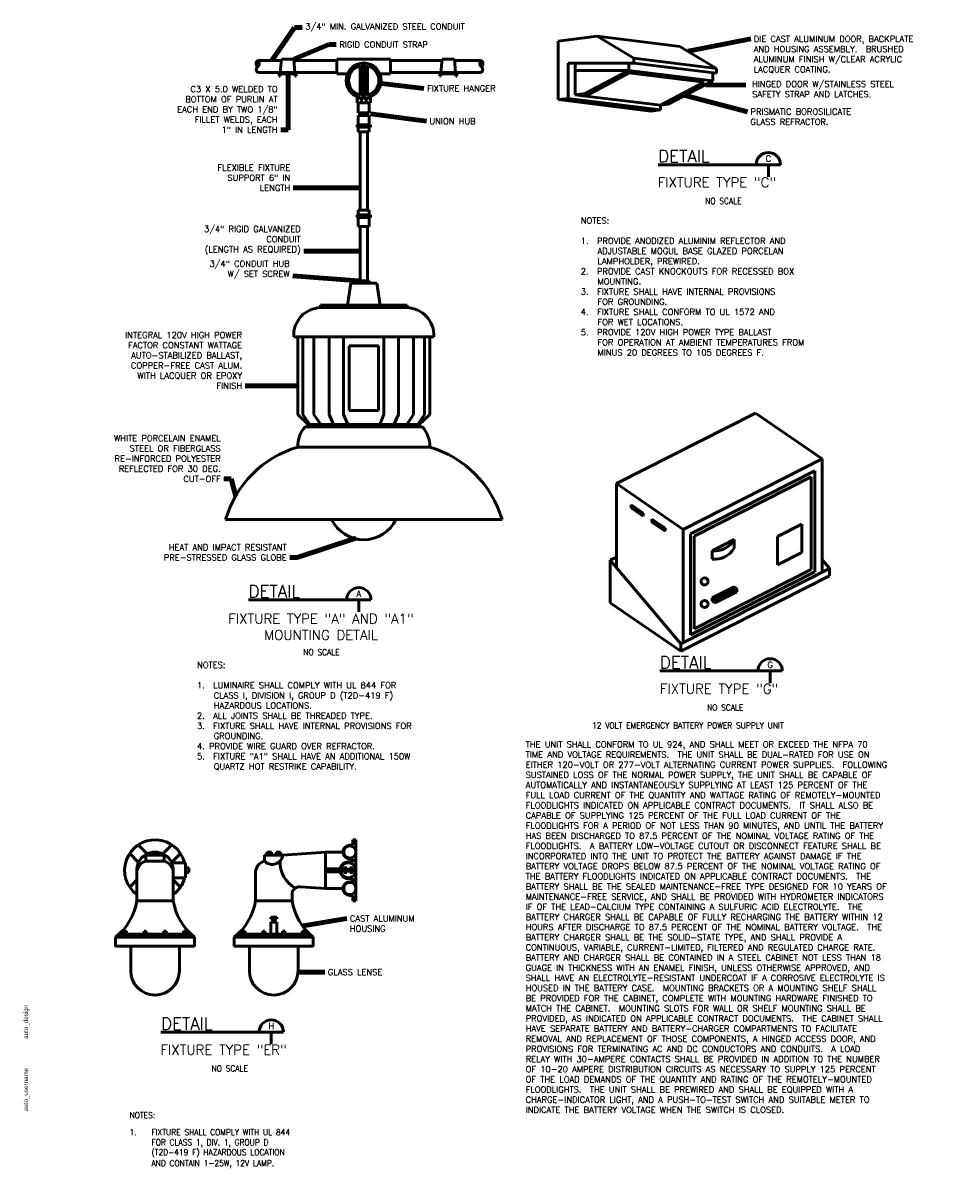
# Paper-space layout 'Layout1' of a CAD drawing. Extents: x 1.3 to 31.9, y 1 to 20.4.
# Tile 1 of 2: x 1.3 to 16.4, y 1 to 20.2. Entities that reach past the tile are written whole.
import ezdxf
from ezdxf.enums import TextEntityAlignment as Align

# ---------------------------------------------------------------- set-up
doc = ezdxf.new("R2010")
doc.units = 0
doc.header["$MEASUREMENT"] = 0
for name, color, linetype, lineweight in [('E-Anno-Text', 53, 'Continuous', 25), ('E-Detl-Grph', 33, 'Continuous', 50), ('G-Anno-Text', 53, 'Continuous', 35)]:
    doc.layers.add(name, color=color, linetype=linetype, lineweight=lineweight)
doc.styles.add('BORD', font='romand.shx')
doc.styles.add('NOTES', font='romans.shx')
doc.styles.add('Style-Arial', font='txt')
doc.styles.add('Style-WORKING', font='WORKING.shx')
doc.dimstyles.new('EARCH', dxfattribs={"dimtxt": 0.125, "dimasz": 0.125, "dimexe": 0.0625, "dimexo": 0.0625, "dimgap": 0.0625, "dimtad": 1, "dimdec": 4, "dimzin": 3, "dimdsep": 46, "dimlunit": 4, "dimtxsty": 'NOTES', "dimcen": 0.09, "dimclrd": 256, "dimclre": 256, "dimadec": 0, "dimazin": 0, "dimtfac": 0.75, "dimtdec": 4, "dimtmove": 1, "dimatfit": 3, "dimfxl": 0, "dimfrac": 1, "dimtolj": 1, "dimtzin": 3, "dimlwd": 18, "dimlwe": 18, "dimarcsym": 0})

# ---------------------------------------------------------------- blocks, each defined once
blk = doc.blocks.new('coeSheet')
at = {"layer": 'G-Anno-Text', "color": 1, "linetype": 'Continuous', "lineweight": 25, "style": 'Style-WORKING'}
for tag, p in [('14_appr', (29.227, 18.65)), ('13_appr', (29.43, 18.65)), ('12_appr', (29.633, 18.65)), ('11_appr', (29.836, 18.65)), ('10_appr', (30.039, 18.65)), ('09_appr', (30.242, 18.65)), ('08_appr', (30.445, 18.65)), ('14_date', (29.227, 18.1)), ('13_date', (29.43, 18.1)), ('12_date', (29.633, 18.1)), ('11_date', (29.836, 18.1)), ('10_date', (30.039, 18.1)), ('09_date', (30.242, 18.1)), ('08_date', (30.445, 18.1)), ('14_mark', (29.227, 15.1)), ('13_mark', (29.43, 15.1)), ('12_mark', (29.633, 15.1)), ('11_mark', (29.836, 15.1)), ('10_mark', (30.039, 15.1)), ('09_mark', (30.242, 15.1)), ('08_mark', (30.445, 15.1)), ('07_appr', (29.227, 14.7)), ('06_appr', (29.43, 14.7)), ('05_appr', (29.633, 14.7)), ('04_appr', (29.836, 14.7)), ('03_appr', (30.039, 14.7)), ('02_appr', (30.242, 14.7)), ('01_appr', (30.445, 14.7)), ('07_date', (29.227, 14.15)), ('06_date', (29.43, 14.15)), ('05_date', (29.633, 14.15)), ('04_date', (29.836, 14.15)), ('03_date', (30.039, 14.15)), ('02_date', (30.242, 14.15)), ('01_date', (30.445, 14.15)), ('07_mark', (29.227, 11.15)), ('06_mark', (29.43, 11.15)), ('05_mark', (29.633, 11.15)), ('04_mark', (29.836, 11.15)), ('03_mark', (30.039, 11.15)), ('02_mark', (30.242, 11.15)), ('01_mark', (30.445, 11.15))]:
    blk.add_attdef(tag, text='', height=0.075, rotation=90, dxfattribs=at).set_placement(p, align=Align.MIDDLE_CENTER)
for tag, p in [('14_desc', (29.227, 15.35)), ('13_desc', (29.43, 15.35)), ('12_desc', (29.633, 15.35)), ('11_desc', (29.836, 15.35)), ('10_desc', (30.039, 15.35)), ('09_desc', (30.242, 15.35)), ('08_desc', (30.445, 15.35)), ('07_desc', (29.227, 11.4)), ('06_desc', (29.43, 11.4)), ('05_desc', (29.633, 11.4)), ('04_desc', (29.836, 11.4)), ('03_desc', (30.039, 11.4)), ('02_desc', (30.242, 11.4)), ('01_desc', (30.445, 11.4))]:
    blk.add_attdef(tag, text='', height=0.075, rotation=90, dxfattribs=at).set_placement(p, align=Align.MIDDLE_LEFT)
at = {"layer": 'G-Anno-Text', "color": 1, "linetype": 'Continuous', "lineweight": 25, "style": 'Style-WORKING', "flags": 2}
for tag, p in [('plot_sytime', (30.595, 9.575)), ('plot_scale', (30.595, 8.275)), ('plot_short_design', (30.27, 7.675)), ('plot_design', (-0.15, 2.6)), ('plot_username', (-0.15, 1.4))]:
    blk.add_attdef(tag, text='', height=0.075, rotation=90, dxfattribs=at).set_placement(p, align=Align.TOP_LEFT)
at = {"layer": 'G-Anno-Text', "color": 1, "linetype": 'Continuous', "lineweight": 25, "style": 'Style-WORKING'}
for tag, p in [('issue_date', (29.295, 9.275)), ('file_num', (30.27, 9.275)), ('checked_by', (29.62, 8.454)), ('submitted_by_name', (29.945, 7.675)), ('designed_by_name', (29.295, 7.675)), ('drawn_by', (29.62, 7.675)), ('sheet_size', (30.595, 7.675))]:
    blk.add_attdef(tag, text='', height=0.075, rotation=90, dxfattribs=at).set_placement(p, align=Align.TOP_LEFT)
at = {"layer": 'G-Anno-Text', "color": 6, "linetype": 'Continuous', "lineweight": 35, "style": 'Style-Arial'}
for tag, p in [('sheet_title_1', (30.1, 3.147)), ('sheet_title_2', (30.3, 3.147)), ('sheet_title_3', (30.5, 3.147))]:
    blk.add_attdef(tag, text='', height=0.12, rotation=90, dxfattribs=at).set_placement(p, align=Align.TOP_CENTER)
at = {"layer": 'G-Anno-Text', "linetype": 'Continuous', "lineweight": 50, "style": 'Style-Arial'}
blk.add_attdef('sheet_id', text='', height=0.25, rotation=0, dxfattribs=at).set_placement((29.938, 0.375), align=Align.MIDDLE_CENTER)
blk = doc.blocks.new('DETAIL_1')
at = {"lineweight": 50}
for p, q in [((-2.265, 0), (0.25, 0)), ((0, 0), (0, -0.25))]:
    blk.add_line(p, q, dxfattribs=at)
blk.add_arc((0, 0), 0.25, 0, 180, dxfattribs=at)
at = {"lineweight": 35, "style": 'BORD'}
blk.add_text('DETAIL', height=0.25, dxfattribs=at).set_placement((-2.265, 0.05))
at = {"lineweight": 35, "style": 'NOTES'}
blk.add_attdef('DETAIL', text='', height=0.125, dxfattribs=at).set_placement((0, 0.125), align=Align.MIDDLE_CENTER)
blk.add_attdef('CUTON', text='', height=0.125, dxfattribs=at).set_placement((-0.062, -0.125), align=Align.MIDDLE_RIGHT)
blk.add_attdef('FOUNDON', text='', height=0.125, dxfattribs=at).set_placement((0.062, -0.125), align=Align.MIDDLE_LEFT)
blk = doc.blocks.new('DETAIL')
at = {"lineweight": 50}
for p, q in [((-2.265, 0), (0.25, 0)), ((0, 0), (0, -0.25))]:
    blk.add_line(p, q, dxfattribs=at)
blk.add_arc((0, 0), 0.25, 0, 180, dxfattribs=at)
at = {"lineweight": 35, "style": 'BORD'}
blk.add_text('DETAIL', height=0.25, dxfattribs=at).set_placement((-2.265, 0.05))
at = {"lineweight": 35, "style": 'NOTES'}
blk.add_attdef('DETAIL', text='', height=0.125, dxfattribs=at).set_placement((0, 0.125), align=Align.MIDDLE_CENTER)
blk.add_attdef('CUTON', text='', height=0.125, dxfattribs=at).set_placement((-0.062, -0.125), align=Align.MIDDLE_RIGHT)
blk.add_attdef('FOUNDON', text='', height=0.125, dxfattribs=at).set_placement((0.062, -0.125), align=Align.MIDDLE_LEFT)

psp = doc.layouts.get("Layout1")

# ---------------------------------------------------------------- linework, layer by layer
at = {"layer": 'E-Detl-Grph'}
for p, q in [((10.192, 19.888), (10.838, 19.969)), ((10.838, 19.969), (12.21, 19.8)), ((10.838, 19.969), (11.444, 19.606)), ((10.192, 18.919), (10.192, 19.888)), ((12.21, 19.8), (12.816, 19.437)), ((5.603, 19.591), (5.583, 19.368)), ((5.603, 19.59), (5.805, 19.59)), ((5.805, 19.591), (5.825, 19.368)), ((6.523, 19.59), (7.411, 19.59)), ((6.523, 19.348), (6.523, 19.59)), ((7.411, 19.348), (7.411, 19.59)), ((8.267, 19.591), (8.247, 19.368)), ((8.267, 19.59), (8.469, 19.59)), ((8.267, 19.59), (8.469, 19.59)), ((8.469, 19.591), (8.489, 19.368)), ((11.444, 19.606), (12.816, 19.437)), ((11.444, 19.606), (11.444, 19.525)), ((5.209, 19.57), (5.601, 19.57)), ((5.807, 19.57), (6.523, 19.57)), ((6.907, 19.013), (6.907, 19.459)), ((6.947, 18.992), (6.947, 19.48)), ((6.987, 18.992), (6.987, 19.48)), ((7.028, 19.013), (7.028, 19.459)), ((7.411, 19.57), (8.265, 19.57)), ((8.471, 19.57), (8.916, 19.57)), ((10.354, 19.525), (11.444, 19.525)), ((10.354, 18.939), (10.354, 19.525)), ((10.475, 19.525), (10.475, 19.404)), ((10.475, 19.404), (10.475, 19)), ((11.363, 19.404), (10.475, 19.404)), ((10.636, 19.02), (11.363, 19.404)), ((11.363, 19.525), (11.363, 19.404)), ((11.363, 19.404), (12.754, 19.233)), ((11.444, 19.525), (12.816, 19.356)), ((12.816, 19.437), (12.816, 19.356)), ((5.209, 19.368), (6.523, 19.368)), ((5.563, 19.368), (5.563, 19.308)), ((5.563, 19.308), (5.578, 19.308)), ((5.581, 19.348), (5.578, 19.308)), ((5.581, 19.348), (5.825, 19.348)), ((5.583, 19.368), (5.583, 19.368)), ((5.825, 19.348), (5.829, 19.308)), ((5.829, 19.308), (5.845, 19.308)), ((5.845, 19.368), (5.845, 19.308)), ((6.523, 19.348), (6.698, 19.348)), ((7.236, 19.348), (7.411, 19.348)), ((7.411, 19.368), (8.916, 19.368)), ((8.227, 19.368), (8.227, 19.308)), ((8.227, 19.308), (8.241, 19.308)), ((8.245, 19.348), (8.241, 19.308)), ((8.245, 19.348), (8.489, 19.348)), ((8.245, 19.348), (8.489, 19.348)), ((8.247, 19.368), (8.247, 19.368)), ((8.489, 19.348), (8.493, 19.308)), ((8.493, 19.308), (8.509, 19.308)), ((8.509, 19.368), (8.509, 19.308)), ((10.645, 18.979), (11.382, 19.368)), ((11.358, 19.364), (12.614, 19.209)), ((11.888, 18.826), (12.614, 19.209)), ((12.014, 18.842), (12.754, 19.233)), ((12.754, 19.366), (12.754, 19.233)), ((10.475, 19), (10.636, 19.02)), ((10.475, 19), (10.645, 18.979)), ((6.856, 18.945), (7.078, 18.945)), ((6.856, 18.945), (6.856, 18.864)), ((6.856, 18.864), (7.078, 18.864)), ((6.876, 18.959), (6.876, 18.945)), ((6.876, 18.864), (6.876, 18.702)), ((6.927, 18.945), (6.927, 18.864)), ((7.008, 18.945), (7.008, 18.864)), ((7.058, 18.959), (7.058, 18.945)), ((7.058, 18.864), (7.058, 18.702)), ((7.078, 18.945), (7.078, 18.864)), ((10.192, 18.919), (10.354, 18.939)), ((10.192, 18.919), (11.726, 18.73)), ((10.354, 18.939), (11.888, 18.751)), ((10.645, 18.979), (11.888, 18.826)), ((11.888, 18.826), (12.014, 18.842)), ((11.888, 18.826), (11.888, 18.751)), ((6.876, 18.702), (7.058, 18.702)), ((6.876, 18.656), (6.876, 18.504)), ((6.876, 18.656), (7.058, 18.656)), ((6.907, 18.656), (6.907, 18.702)), ((7.028, 18.656), (7.028, 18.702)), ((7.058, 18.656), (7.058, 18.504)), ((11.726, 18.73), (11.888, 18.751)), ((6.856, 18.504), (6.856, 18.463)), ((6.856, 18.504), (7.078, 18.504)), ((6.856, 18.463), (7.078, 18.463)), ((6.876, 18.463), (6.876, 18.383)), ((6.907, 18.463), (6.907, 18.504)), ((6.907, 18.504), (6.907, 18.463)), ((6.967, 18.463), (6.967, 18.504)), ((6.967, 18.504), (6.967, 18.463)), ((7.028, 18.463), (7.028, 18.504)), ((7.028, 18.504), (7.028, 18.463)), ((7.058, 18.463), (7.058, 18.383)), ((7.078, 18.504), (7.078, 18.463)), ((6.876, 18.383), (7.058, 18.383)), ((6.907, 17.087), (6.907, 18.383)), ((7.028, 17.087), (7.028, 18.383)), ((6.876, 17.007), (6.876, 17.087)), ((6.876, 17.087), (7.058, 17.087)), ((7.058, 17.007), (7.058, 17.087)), ((6.856, 16.966), (6.856, 17.007)), ((6.856, 17.007), (7.078, 17.007)), ((6.856, 16.966), (7.078, 16.966)), ((6.876, 16.814), (6.876, 16.966)), ((6.907, 16.966), (6.907, 17.007)), ((6.967, 16.966), (6.967, 17.007)), ((7.028, 16.966), (7.028, 17.007)), ((7.058, 16.814), (7.058, 16.966)), ((7.078, 16.966), (7.078, 17.007)), ((6.876, 16.814), (7.058, 16.814)), ((6.907, 15.915), (6.907, 16.814)), ((7.028, 15.915), (7.028, 16.814)), ((6.755, 15.875), (6.699, 15.51)), ((6.755, 15.875), (7.183, 15.875)), ((6.876, 15.915), (7.058, 15.915)), ((6.876, 15.875), (6.876, 15.915)), ((7.058, 15.875), (7.058, 15.915)), ((7.183, 15.875), (7.239, 15.51)), ((6.249, 15.51), (7.685, 15.51)), ((6.249, 15.472), (6.249, 15.51)), ((6.249, 15.472), (7.685, 15.472)), ((7.685, 15.472), (7.685, 15.51)), ((5.805, 14.988), (8.129, 14.988)), ((5.872, 13.697), (5.872, 14.988)), ((5.958, 13.697), (5.958, 14.988)), ((6.141, 13.697), (6.141, 14.988)), ((6.392, 13.697), (6.392, 14.988)), ((6.632, 13.697), (6.632, 14.988)), ((7.302, 13.697), (7.302, 14.988)), ((7.542, 13.697), (7.542, 14.988)), ((7.793, 13.697), (7.793, 14.988)), ((7.976, 13.697), (7.976, 14.988)), ((8.063, 13.697), (8.063, 14.988)), ((8.063, 13.697), (8.063, 14.988)), ((6.725, 14.836), (7.209, 14.836)), ((6.725, 13.766), (6.725, 14.836)), ((7.209, 13.766), (7.209, 14.836)), ((5.872, 13.697), (6.047, 13.534)), ((5.958, 13.697), (6.074, 13.536)), ((6.141, 13.697), (6.253, 13.536)), ((6.392, 13.697), (6.467, 13.536)), ((6.632, 13.697), (6.701, 13.536)), ((6.725, 13.766), (7.209, 13.766)), ((7.302, 13.697), (7.234, 13.536)), ((7.542, 13.697), (7.468, 13.536)), ((7.793, 13.697), (7.681, 13.536)), ((7.976, 13.697), (7.861, 13.536)), ((8.063, 13.697), (7.887, 13.534)), ((11.158, 12.554), (13.462, 13.722)), ((13.462, 13.722), (14.567, 12.966)), ((5.996, 13.497), (7.938, 13.497)), ((6.024, 13.497), (6.047, 13.534)), ((6.047, 13.534), (7.887, 13.534)), ((7.91, 13.497), (7.887, 13.534)), ((5.872, 13.16), (8.063, 13.16)), ((12.265, 11.796), (14.567, 12.963)), ((14.567, 11.086), (14.567, 12.963)), ((12.387, 11.721), (14.446, 12.766)), ((12.447, 11.684), (14.385, 12.667)), ((14.385, 11.129), (14.385, 12.667)), ((14.446, 11.092), (14.446, 12.766)), ((11.158, 12.554), (12.265, 11.796)), ((11.158, 11.162), (11.158, 12.554)), ((11.401, 12.15), (11.401, 12.202)), ((11.401, 12.202), (11.603, 12.064)), ((11.401, 12.15), (11.603, 12.012)), ((4.675, 11.96), (9.26, 11.96)), ((11.603, 12.012), (11.603, 12.064)), ((11.746, 11.966), (11.965, 11.816)), ((11.746, 11.914), (11.746, 11.966)), ((11.746, 11.914), (11.965, 11.764)), ((11.965, 11.764), (11.965, 11.816)), ((12.265, 9.918), (12.265, 11.796)), ((12.387, 10.048), (12.387, 11.721)), ((13.827, 11.676), (14.23, 11.881)), ((14.23, 11.414), (14.23, 11.881)), ((12.447, 10.146), (12.447, 11.684)), ((12.747, 11.441), (13.109, 11.625)), ((13.109, 11.486), (13.109, 11.625)), ((13.827, 11.21), (13.827, 11.676)), ((11.054, 11.284), (11.158, 11.337)), ((12.747, 11.302), (12.747, 11.441)), ((13.827, 11.21), (14.23, 11.414)), ((11.054, 11.284), (12.225, 9.898)), ((11.054, 10.578), (11.054, 11.284)), ((12.225, 9.898), (14.688, 11.147)), ((14.567, 11.293), (14.688, 11.15)), ((14.688, 11.026), (14.688, 11.15)), ((12.225, 9.777), (14.688, 11.026)), ((12.387, 10.048), (14.446, 11.092)), ((12.447, 10.146), (14.385, 11.129)), ((12.747, 10.659), (13.109, 10.843)), ((12.79, 10.63), (13.152, 10.813)), ((12.79, 10.577), (13.152, 10.761)), ((13.109, 10.843), (13.152, 10.813)), ((13.152, 10.761), (13.152, 10.813)), ((11.054, 10.578), (12.225, 9.777)), ((12.747, 10.659), (12.79, 10.63)), ((12.747, 10.607), (12.747, 10.659)), ((12.747, 10.607), (12.79, 10.577)), ((12.79, 10.577), (12.79, 10.63)), ((12.225, 9.777), (12.225, 9.898)), ((3.376, 6.418), (3.228, 6.565)), ((3.637, 6.418), (3.784, 6.565)), ((6.736, 6.561), (6.786, 6.561)), ((6.786, 6.649), (6.837, 6.649)), ((6.786, 6.649), (6.786, 6.561)), ((6.837, 6.649), (6.837, 5.64)), ((3.233, 6.275), (3.085, 6.423)), ((3.355, 6.296), (3.355, 6.397)), ((3.355, 6.397), (3.657, 6.397)), ((3.468, 6.445), (3.544, 6.445)), ((3.468, 6.397), (3.468, 6.445)), ((3.544, 6.397), (3.544, 6.445)), ((3.657, 6.397), (3.657, 6.296)), ((3.779, 6.275), (3.927, 6.423)), ((5.323, 6.397), (5.626, 6.397)), ((5.323, 6.296), (5.323, 6.397)), ((5.361, 6.397), (5.361, 6.445)), ((5.361, 6.445), (5.436, 6.445)), ((5.436, 6.397), (5.436, 6.445)), ((5.512, 6.445), (5.588, 6.445)), ((5.512, 6.397), (5.512, 6.445)), ((5.588, 6.397), (5.588, 6.445)), ((5.626, 6.397), (6.332, 6.447)), ((6.332, 6.447), (6.332, 5.841)), ((6.332, 6.447), (6.622, 6.447)), ((6.736, 6.334), (6.786, 6.334)), ((6.786, 6.334), (6.786, 6.283)), ((3.355, 6.296), (3.657, 6.296)), ((3.781, 6.27), (4.013, 6.27)), ((4.013, 6.27), (4.013, 6.018)), ((4.013, 6.182), (4.064, 6.182)), ((4.064, 6.182), (4.064, 6.106)), ((6.332, 6.17), (6.574, 6.17)), ((6.635, 6.182), (6.686, 6.182)), ((6.635, 6.106), (6.635, 6.182)), ((6.686, 6.182), (6.686, 6.106)), ((6.711, 6.283), (6.786, 6.283)), ((6.736, 6.182), (6.786, 6.182)), ((6.736, 6.106), (6.736, 6.182)), ((6.786, 6.182), (6.786, 6.106)), ((3.085, 5.866), (3.203, 5.984)), ((3.203, 6.094), (3.203, 5.64)), ((3.809, 6.094), (3.809, 5.64)), ((3.809, 6.018), (4.013, 6.018)), ((3.927, 5.866), (3.809, 5.984)), ((4.013, 6.106), (4.064, 6.106)), ((5.171, 6.094), (5.171, 5.64)), ((6.332, 6.119), (6.574, 6.119)), ((6.635, 6.106), (6.686, 6.106)), ((6.711, 6.005), (6.786, 6.005)), ((6.736, 6.106), (6.786, 6.106)), ((6.736, 5.955), (6.786, 5.955)), ((6.786, 6.005), (6.786, 5.955)), ((5.912, 5.871), (6.332, 5.841)), ((6.332, 5.841), (6.622, 5.841)), ((3.203, 5.64), (3.809, 5.64)), ((5.171, 5.64), (5.777, 5.64)), ((5.777, 5.746), (5.777, 5.64)), ((6.736, 5.728), (6.786, 5.728)), ((6.786, 5.728), (6.786, 5.64)), ((6.786, 5.64), (6.837, 5.64)), ((5.425, 5.367), (5.424, 5.337)), ((5.424, 5.337), (5.525, 5.337)), ((5.424, 5.286), (5.525, 5.286)), ((5.424, 5.084), (5.424, 5.286)), ((5.525, 5.367), (5.425, 5.367)), ((5.462, 5.286), (5.462, 5.337)), ((5.487, 5.286), (5.487, 5.337)), ((5.525, 5.337), (5.525, 5.367)), ((5.525, 5.286), (5.525, 5.084)), ((2.85, 5.034), (2.85, 4.883)), ((2.85, 5.034), (3.159, 5.034)), ((2.909, 5.084), (3.159, 5.084)), ((2.995, 5.135), (2.995, 5.084)), ((2.995, 5.135), (3.033, 5.135)), ((3.033, 5.135), (3.033, 5.084)), ((3.159, 5.084), (3.197, 5.084)), ((3.159, 5.084), (3.159, 5.034)), ((3.159, 5.034), (3.197, 5.034)), ((3.197, 5.084), (3.487, 5.084)), ((3.197, 5.084), (3.197, 5.034)), ((3.197, 5.034), (3.487, 5.034)), ((3.323, 5.135), (3.361, 5.135)), ((3.323, 5.135), (3.323, 5.084)), ((3.361, 5.135), (3.361, 5.084)), ((3.487, 5.084), (3.525, 5.084)), ((3.487, 5.084), (3.487, 5.034)), ((3.487, 5.034), (3.525, 5.034)), ((3.525, 5.084), (3.815, 5.084)), ((3.525, 5.084), (3.525, 5.034)), ((3.525, 5.034), (3.815, 5.034)), ((3.651, 5.135), (3.689, 5.135)), ((3.651, 5.135), (3.651, 5.084)), ((3.689, 5.135), (3.689, 5.084)), ((3.815, 5.084), (3.853, 5.084)), ((3.815, 5.084), (3.815, 5.034)), ((3.815, 5.034), (3.853, 5.034)), ((3.853, 5.084), (4.103, 5.084)), ((3.853, 5.084), (3.853, 5.034)), ((3.853, 5.034), (4.162, 5.034)), ((3.979, 5.135), (4.017, 5.135)), ((3.979, 5.135), (3.979, 5.084)), ((4.017, 5.135), (4.017, 5.084)), ((4.162, 5.034), (4.162, 4.883)), ((4.818, 5.034), (5.127, 5.034)), ((4.818, 5.034), (4.818, 4.883)), ((4.877, 5.084), (5.127, 5.084)), ((4.963, 5.135), (5.001, 5.135)), ((4.963, 5.135), (4.963, 5.084)), ((5.001, 5.135), (5.001, 5.084)), ((5.127, 5.084), (5.127, 5.034)), ((5.127, 5.084), (5.165, 5.084)), ((5.127, 5.034), (5.165, 5.034)), ((5.165, 5.084), (5.165, 5.034)), ((5.165, 5.084), (5.455, 5.084)), ((5.165, 5.034), (5.455, 5.034)), ((5.291, 5.135), (5.291, 5.084)), ((5.291, 5.135), (5.329, 5.135)), ((5.329, 5.135), (5.329, 5.084)), ((5.455, 5.084), (5.455, 5.034)), ((5.455, 5.084), (5.493, 5.084)), ((5.455, 5.034), (5.493, 5.034)), ((5.493, 5.084), (5.493, 5.034)), ((5.493, 5.084), (5.783, 5.084)), ((5.493, 5.034), (5.783, 5.034)), ((5.619, 5.135), (5.619, 5.084)), ((5.619, 5.135), (5.657, 5.135)), ((5.657, 5.135), (5.657, 5.084)), ((5.783, 5.084), (5.783, 5.034)), ((5.783, 5.084), (5.821, 5.084)), ((5.783, 5.034), (5.821, 5.034)), ((5.821, 5.084), (5.821, 5.034)), ((5.821, 5.084), (6.072, 5.084)), ((5.821, 5.034), (6.13, 5.034)), ((5.947, 5.135), (5.947, 5.084)), ((5.947, 5.135), (5.985, 5.135)), ((5.985, 5.135), (5.985, 5.084)), ((6.13, 5.034), (6.13, 4.883)), ((2.85, 4.887), (4.162, 4.887)), ((3.102, 4.883), (3.102, 4.479)), ((3.91, 4.883), (3.91, 4.479)), ((4.818, 4.887), (6.13, 4.887)), ((5.071, 4.883), (5.071, 4.479)), ((5.878, 4.883), (5.878, 4.479))]:
    psp.add_line(p, q, dxfattribs=at)
for centre, radius in [((6.967, 19.236), 0.291), ((12.619, 10.933), 0.0591), ((12.619, 10.558), 0.0591), ((6.736, 6.447), 0.101), ((6.711, 6.144), 0.126), ((6.736, 5.841), 0.101)]:
    psp.add_circle(centre, radius, dxfattribs=at)
for centre, radius, start, end in [((5.24, 19.519), 0.0589, 121.8535, 238.1465), ((5.25, 19.419), 0.0648, 128.8791, 231.1209), ((5.168, 19.519), 0.0648, 308.8791, 51.1209), ((6.967, 19.236), 0.251, 108.7192, 251.2808), ((6.891, 19.459), 0.0151, 0, 108.7192), ((6.967, 19.48), 0.0202, 0, 180), ((7.043, 19.459), 0.0151, 71.2808, 180), ((6.967, 19.236), 0.251, 288.7192, 71.2808), ((8.957, 19.519), 0.0648, 128.8791, 231.1209), ((8.885, 19.519), 0.0589, 301.8535, 58.1465), ((8.875, 19.419), 0.0648, 308.8791, 51.1209), ((6.891, 19.013), 0.0151, 251.2808, 0), ((7.043, 19.013), 0.0151, 180, 288.7192), ((6.967, 18.992), 0.0202, 180, 0), ((6.265, 15.012), 0.46, 91.9386, 183.0405), ((7.67, 15.012), 0.46, 356.9595, 88.0614), ((6.367, 13.169), 0.495, 138.5002, 180.9823), ((7.567, 13.169), 0.495, 359.0177, 41.4998), ((6.379, 11.458), 1.776, 106.5794, 163.5884), ((7.556, 11.458), 1.776, 16.4116, 73.4206), ((6.967, 12.217), 0.593, 205.7573, 334.2427), ((12.788, 11.809), 0.37, 263.6374, 330.155), ((12.788, 11.67), 0.37, 263.6374, 330.155), ((3.506, 6.144), 0.505, 14.4775, 233.1301), ((6.736, 6.447), 0.114, 90, 270), ((3.506, 6.144), 0.303, 355.509, 184.491), ((5.45, 6.418), 0.177, 223.7776, 353.0923), ((3.405, 6.1), 0.202, 104.4479, 181.8123), ((3.607, 6.1), 0.202, 358.1877, 75.5521), ((5.373, 6.1), 0.202, 104.4479, 181.8123), ((6.089, 6.286), 0.511, 178.9333, 239.2677), ((6.711, 6.144), 0.139, 90, 270), ((3.506, 6.144), 0.505, 306.8699, 345.5225), ((6.736, 5.841), 0.114, 90, 270), ((5.903, 5.746), 0.126, 85.9144, 180), ((2.256, 5.787), 0.959, 308.2996, 351.1875), ((4.756, 5.787), 0.959, 188.8125, 231.7004), ((4.224, 5.787), 0.959, 308.2996, 351.1875), ((6.725, 5.787), 0.959, 188.8125, 231.7004), ((3.506, 4.479), 0.404, 180, 0), ((5.474, 4.479), 0.404, 180, 0)]:
    psp.add_arc(centre, radius, start, end, dxfattribs=at)

# ---------------------------------------------------------------- block references
at = {"layer": 'E-Anno-Text'}
ref = psp.add_blockref('DETAIL_1', (13.677, 17.841), dxfattribs=dict(at, xscale=0.8075, yscale=0.8075, zscale=0.8075))
ref.add_attrib('DETAIL', 'C', dxfattribs={"lineweight": 35, "height": 0.101, "style": 'NOTES'}).set_placement((13.677, 17.942), align=Align.MIDDLE_CENTER)
ref = psp.add_blockref('DETAIL_1', (6.885, 10.628), dxfattribs=dict(at, xscale=0.8075, yscale=0.8075, zscale=0.8075))
ref.add_attrib('DETAIL', 'A', dxfattribs={"lineweight": 35, "height": 0.101, "style": 'NOTES'}).set_placement((6.885, 10.729), align=Align.MIDDLE_CENTER)
ref = psp.add_blockref('DETAIL', (13.706, 9.45), dxfattribs=dict(at, xscale=0.8075, yscale=0.8075, zscale=0.8075))
ref.add_attrib('DETAIL', 'G', dxfattribs={"lineweight": 35, "height": 0.101, "style": 'NOTES'}).set_placement((13.706, 9.551), align=Align.MIDDLE_CENTER)
ref = psp.add_blockref('DETAIL_1', (5.433, 3.461), dxfattribs=dict(at, xscale=0.8075, yscale=0.8075, zscale=0.8075))
ref.add_attrib('DETAIL', 'H', dxfattribs={"layer": '0', "lineweight": 35, "height": 0.101, "style": 'NOTES'}).set_placement((5.433, 3.562), align=Align.MIDDLE_CENTER)
at = {"layer": 'G-Anno-Text', "color": 1, "linetype": 'Continuous', "lineweight": 30}
ref = psp.add_blockref('coeSheet', (1.475, 0.75), dxfattribs=at)
ref.add_attrib('sheet_title_1', 'LIGHTING FIXTURE DETAILS', dxfattribs={"color": 6, "linetype": 'Continuous', "lineweight": 35, "height": 0.12, "rotation": 90, "style": 'Style-Arial'}).set_placement((31.575, 3.897), align=Align.TOP_CENTER)
ref.add_attrib('sheet_id', 'EL501', dxfattribs={"linetype": 'Continuous', "lineweight": 50, "height": 0.25, "rotation": 0, "style": 'Style-Arial'}).set_placement((31.413, 1.125), align=Align.MIDDLE_CENTER)
ref.add_attrib('designed_by_name', 'KEA', dxfattribs={"color": 1, "linetype": 'Continuous', "lineweight": 25, "height": 0.075, "rotation": 90, "style": 'Style-WORKING'}).set_placement((30.77, 8.425), align=Align.TOP_LEFT)
ref.add_attrib('drawn_by', 'KEA', dxfattribs={"color": 1, "linetype": 'Continuous', "lineweight": 25, "height": 0.075, "rotation": 90, "style": 'Style-WORKING'}).set_placement((31.095, 8.425), align=Align.TOP_LEFT)
ref.add_attrib('checked_by', 'SLO', dxfattribs={"color": 1, "linetype": 'Continuous', "lineweight": 25, "height": 0.075, "rotation": 90, "style": 'Style-WORKING'}).set_placement((31.095, 9.204), align=Align.TOP_LEFT)
ref.add_attrib('file_num', 'X', dxfattribs={"color": 1, "linetype": 'Continuous', "lineweight": 25, "height": 0.075, "rotation": 90, "style": 'Style-WORKING'}).set_placement((31.745, 10.025), align=Align.TOP_LEFT)
ref.add_attrib('submitted_by_name', 'RLS', dxfattribs={"color": 1, "linetype": 'Continuous', "lineweight": 25, "height": 0.075, "rotation": 90, "style": 'Style-WORKING'}).set_placement((31.42, 8.425), align=Align.TOP_LEFT)
ref.add_attrib('plot_username', 'auto_username', dxfattribs={"color": 1, "linetype": 'Continuous', "lineweight": 25, "height": 0.075, "rotation": 90, "style": 'Style-WORKING'}).set_placement((1.325, 2.15), align=Align.TOP_LEFT)
ref.add_attrib('plot_design', 'auto_design', dxfattribs={"color": 1, "linetype": 'Continuous', "lineweight": 25, "height": 0.075, "rotation": 90, "style": 'Style-WORKING'}).set_placement((1.325, 3.35), align=Align.TOP_LEFT)

# ---------------------------------------------------------------- texts
at = {"layer": 'E-Anno-Text', "style": 'BORD'}
for s, p in [('FIXTURE TYPE "C"', (12.823, 17.548)), ('FIXTURE TYPE "G"', (12.86, 9.152)), ('FIXTURE TYPE "ER"', (4.643, 3.168))]:
    psp.add_text(s, height=0.16192, dxfattribs=at).set_placement(p, align=Align.MIDDLE_CENTER)
at = {"layer": 'E-Anno-Text', "style": 'NOTES', "width": 0.9}
for p in [(12.931, 17.188), (6.267, 9.708), (12.962, 8.791), (4.745, 2.808)]:
    psp.add_text('NO SCALE', height=0.1009, dxfattribs=at).set_placement(p, align=Align.CENTER)
psp.add_text('        12 VOLT EMERGENCY BATTERY POWER SUPPLY UNIT', height=0.10094, dxfattribs=at).set_placement((10.212, 8.545), align=Align.MIDDLE_LEFT)
for s, height, p in [('NOTES:', 0.1009, (3.083, 2.033)), ('1.', 0.1009, (3.083, 1.751)), ('FIXTURE SHALL COMPLY WITH UL 844', 0.10094, (3.447, 1.751)), ('FOR CLASS 1, DIV. 1, GROUP D', 0.10094, (3.447, 1.583)), ('(T2D-419 F) HAZARDOUS LOCATION', 0.10094, (3.447, 1.419)), ('AND CONTAIN 1-25W, 12V LAMP.', 0.10094, (3.447, 1.238))]:
    psp.add_text(s, height=height, dxfattribs=at).set_placement(p)
at = {"layer": 'E-Anno-Text', "attachment_point": 4, "line_spacing_factor": 0.623403, "style": 'NOTES'}
for s, insert, char_height in [('3/4" MIN. GALVANIZED STEEL CONDUIT', (5.997, 20.115), 0.10094), ('RIGID CONDUIT STRAP', (6.562, 19.833), 0.10094), ('FIXTURE HANGER', (8.016, 19.106), 0.10094), ('UNION HUB', (8.056, 18.561), 0.1009), ('GLASS LENSE', (6.372, 4.456), 0.10094)]:
    psp.add_mtext(s, dxfattribs=dict(at, insert=insert, char_height=char_height))
at = {"layer": 'E-Anno-Text', "char_height": 0.10094, "style": 'NOTES'}
for s, insert, attachment_point in [('DIE CAST ALUMINUM DOOR, BACKPLATE\\PAND HOUSING ASSEMBLY.  BRUSHED\\PALUMINUM FINISH W/CLEAR ACRYLIC\\PLACQUER COATING.', (13.434, 19.976), 1), ('C3 X 5.0 WELDED TO\\PBOTTOM OF PURLIN AT\\PEACH END BY TWO 1/8"\\PFILLET WELDS, EACH\\P1" IN LENGTH', (5.539, 18.37), 9), ('PRISMATIC BOROSILICATE\\PGLASS REFRACTOR.', (13.381, 18.77), 1), ('FLEXIBLE FIXTURE\\PSUPPORT 6" IN\\PLENGTH', (5.749, 17.405), 9), ('3/4" RIGID GALVANIZED\\PCONDUIT\\P(LENGTH AS REQUIRED)', (5.922, 16.354), 9), ('3/4" CONDUIT HUB\\PW/ SET SCREW', (5.738, 15.947), 9), ('INTEGRAL 120V HIGH POWER\\PFACTOR CONSTANT WATTAGE\\PAUTO-STABILIZED BALLAST,\\PCOPPER-FREE CAST ALUM.\\PWITH LACQUER OR EPOXY\\PFINISH', (4.949, 14.125), 9), ('WHITE PORCELAIN ENAMEL\\PSTEEL OR FIBERGLASS\\PRE-INFORCED POLYESTER\\PREFLECTED FOR 30 DEG.\\PCUT-OFF', (4.595, 12.582), 9), ('HEAT AND IMPACT RESISTANT\\PPRE-STRESSED GLASS GLOBE', (5.689, 11.279), 9), ('CAST ALUMINUM\\PHOUSING', (6.737, 5.395), 1)]:
    psp.add_mtext(s, dxfattribs=dict(at, insert=insert, attachment_point=attachment_point))
at = {"layer": 'E-Anno-Text'}
for s, insert, char_height, width, attachment_point, style in [('HINGED DOOR W/STAINLESS STEEL SAFETY STRAP AND LATCHES.', (13.407, 19.228), 0.10094, 2.83256, 1, 'NOTES'), ('NOTES:\\P\\P1.  PROVIDE ANODIZED ALUMINIM REFLECTOR AND\\P    ADJUSTABLE MOGUL BASE GLAZED PORCELAN\\P    LAMPHOLDER, PREWIRED.\\P2.  PROVIDE CAST KNOCKOUTS FOR RECESSED BOX\\P    MOUNTING.\\P3.  FIXTURE SHALL HAVE INTERNAL PROVISIONS\\P    FOR GROUNDING.\\P4.  FIXTURE SHALL CONFORM TO UL 1572 AND\\P    FOR WET LOCATIONS.\\P5.  PROVIDE 120V HIGH POWER TYPE BALLAST\\P    FOR OPERATION AT AMBIENT TEMPERATURES FROM\\P    MINUS 20 DEGREES TO 105 DEGREES F.', (10.566, 16.965), 0.10094, 4.58635, 1, 'NOTES'), ('FIXTURE TYPE "A" AND "A1" MOUNTING DETAIL', (6.258, 10.395), 0.16192, 3.63165, 2, 'BORD'), ('NOTES:\\P\\P\\ptz;1.  LUMINAIRE SHALL COMPLY WITH UL 844 FOR\\P\\ptz;    CLASS I, DIVISION I, GROUP D (T2D-419 F)\\P\\ptz;    HAZARDOUS LOCATIONS.\\P\\ptz;2.  ALL JOINTS SHALL BE THREADED TYPE.\\P\\ptz;3.  FIXTURE SHALL HAVE INTERNAL PROVISIONS FOR\\P\\ptz;    GROUNDING.\\P\\ptz;4. PROVIDE WIRE GUARD OVER REFRACTOR.\\P\\ptz;5.  FIXTURE "A1" SHALL HAVE AN ADDITIONAL 150W\\P\\ptz;    QUARTZ HOT RESTRIKE CAPABILITY.', (4.202, 9.598), 0.10094, 4.24989, 1, 'NOTES'), ('THE UNIT SHALL CONFORM TO UL 924, AND SHALL MEET OR EXCEED THE NFPA 70 TIME AND VOLTAGE REQUIREMENTS.  THE UNIT SHALL BE DUAL-RATED FOR USE ON EITHER 120-VOLT OR 277-VOLT ALTERNATING CURRENT POWER SUPPLIES.  FOLLOWING SUSTAINED LOSS OF THE NORMAL POWER SUPPLY, THE UNIT SHALL BE CAPABLE OF AUTOMATICALLY AND INSTANTANEOUSLY SUPPLYING AT LEAST 125 PERCENT OF THE FULL LOAD CURRENT OF THE QUANTITY AND WATTAGE RATING OF REMOTELY-MOUNTED FLOODLIGHTS INDICATED ON APPLICABLE CONTRACT DOCUMENTS.  IT SHALL ALSO BE CAPABLE OF SUPPLYING 125 PERCENT OF THE FULL LOAD CURRENT OF THE FLOODLIGHTS FOR A PERIOD OF NOT LESS THAN 90 MINUTES, AND UNTIL THE BATTERY HAS BEEN DISCHARGED TO 87.5 PERCENT OF THE NOMINAL VOLTAGE RATING OF THE FLOODLIGHTS.  A BATTERY LOW-VOLTAGE CUTOUT OR DISCONNECT FEATURE SHALL BE INCORPORATED INTO THE UNIT TO PROTECT THE BATTERY AGAINST DAMAGE IF THE BATTERY VOLTAGE DROPS BELOW 87.5 PERCENT OF THE NOMINAL VOLTAGE RATING OF THE BATTERY FLOODLIGHTS INDICATED ON APPLICABLE CONTRACT DOCUMENTS.  THE BATTERY SHALL BE THE SEALED MAINTENANCE-FREE TYPE DESIGNED FOR 10 YEARS OF MAINTENANCE-FREE SERVICE, AND SHALL BE PROVIDED WITH HYDROMETER INDICATORS IF OF THE LEAD-CALCIUM TYPE CONTAINING A SULFURIC ACID ELECTROLYTE.  THE BATTERY CHARGER SHALL BE CAPABLE OF FULLY RECHARGING THE BATTERY WITHIN 12 HOURS AFTER DISCHARGE TO 87.5 PERCENT OF THE NOMINAL BATTERY VOLTAGE.  THE BATTERY CHARGER SHALL BE THE SOLID-STATE TYPE, AND SHALL PROVIDE A CONTINUOUS, VARIABLE, CURRENT-LIMITED, FILTERED AND REGULATED CHARGE RATE.  BATTERY AND CHARGER SHALL BE CONTAINED IN A STEEL CABINET NOT LESS THAN 18 GUAGE IN THICKNESS WITH AN ENAMEL FINISH, UNLESS OTHERWISE APPROVED, AND SHALL HAVE AN ELECTROLYTE-RESISTANT UNDERCOAT IF A CORROSIVE ELECTROLYTE IS HOUSED IN THE BATTERY CASE.  MOUNTING BRACKETS OR A MOUNTING SHELF SHALL BE PROVIDED FOR THE CABINET, COMPLETE WITH MOUNTING HARDWARE FINISHED TO MATCH THE CABINET.  MOUNTING SLOTS FOR WALL OR SHELF MOUNTING SHALL BE PROVIDED, AS INDICATED ON APPLICABLE CONTRACT DOCUMENTS.  THE CABINET SHALL HAVE SEPARATE BATTERY AND BATTERY-CHARGER COMPARTMENTS TO FACILITATE REMOVAL AND REPLACEMENT OF THOSE COMPONENTS, A HINGED ACCESS DOOR, AND PROVISIONS FOR TERMINATING AC AND DC CONDUCTORS AND CONDUITS.  A LOAD RELAY WITH 30-AMPERE CONTACTS SHALL BE PROVIDED IN ADDITION TO THE NUMBER OF 10-20 AMPERE DISTRIBUTION CIRCUITS AS NECESSARY TO SUPPLY 125 PERCENT OF THE LOAD DEMANDS OF THE QUANTITY AND RATING OF THE REMOTELY-MOUNTED FLOODLIGHTS.  THE UNIT SHALL BE PREWIRED AND SHALL BE EQUIPPED WITH A CHARGE-INDICATOR LIGHT, AND A PUSH-TO-TEST SWITCH AND SUITABLE METER TO INDICATE THE BATTERY VOLTAGE WHEN THE SWITCH IS CLOSED.', (9.652, 8.281), 0.1009375, 6.51706, 1, 'NOTES')]:
    psp.add_mtext(s, dxfattribs=dict(at, insert=insert, char_height=char_height, width=width, attachment_point=attachment_point, style=style))

# ---------------------------------------------------------------- leaders
at = {"layer": 'E-Anno-Text', "annotation_type": 0, "has_hookline": 1}
for points, hookline_direction, text_width in [([(5.442, 19.57), (5.821, 20.115), (5.946, 20.115)], 0, 2.758), ([(5.805, 19.591), (6.387, 19.833), (6.512, 19.833)], 0, 1.681), ([(5.712, 19.349), (5.715, 18.421), (5.59, 18.421)], 1, 1.705), ([(4.843, 12.345), (4.77, 12.632), (4.645, 12.632)], 1, 2.029), ([(6.835, 11.651), (5.864, 11.33), (5.739, 11.33)], 1, 2.233)]:
    psp.add_leader(points, dimstyle='EARCH', override={"dimscale": 12, "dimtxt": 0.010417, "dimasz": 0.010417, "dimgap": 0.005208, "dimtad": 0, "dimclrd": 0, "dimlwd": 65534}, dxfattribs=dict(at, hookline_direction=hookline_direction, text_width=text_width))
at = {"layer": 'E-Anno-Text'}
for points in [[(12.347, 19.722), (13.384, 19.925)], [(7.259, 19.187), (7.965, 19.106)], [(12.236, 19.004), (13.331, 18.719)], [(12.64, 19.166), (13.305, 19.162)], [(7.077, 18.682), (8.006, 18.561)], [(6.902, 17.456), (5.799, 17.456)], [(6.907, 16.405), (5.973, 16.405)], [(6.876, 15.915), (5.789, 15.997)], [(5.887, 14.176), (5, 14.176)], [(5.96, 5.224), (6.686, 5.345)], [(5.878, 4.456), (6.322, 4.456)]]:
    psp.add_leader(points, dimstyle='EARCH', override={"dimscale": 12, "dimtxt": 0.010417, "dimasz": 0.010417, "dimgap": 0.005208, "dimtad": 0, "dimclrd": 0, "dimlwd": 65534}, dxfattribs=at)

doc.saveas('drawing.dxf')
